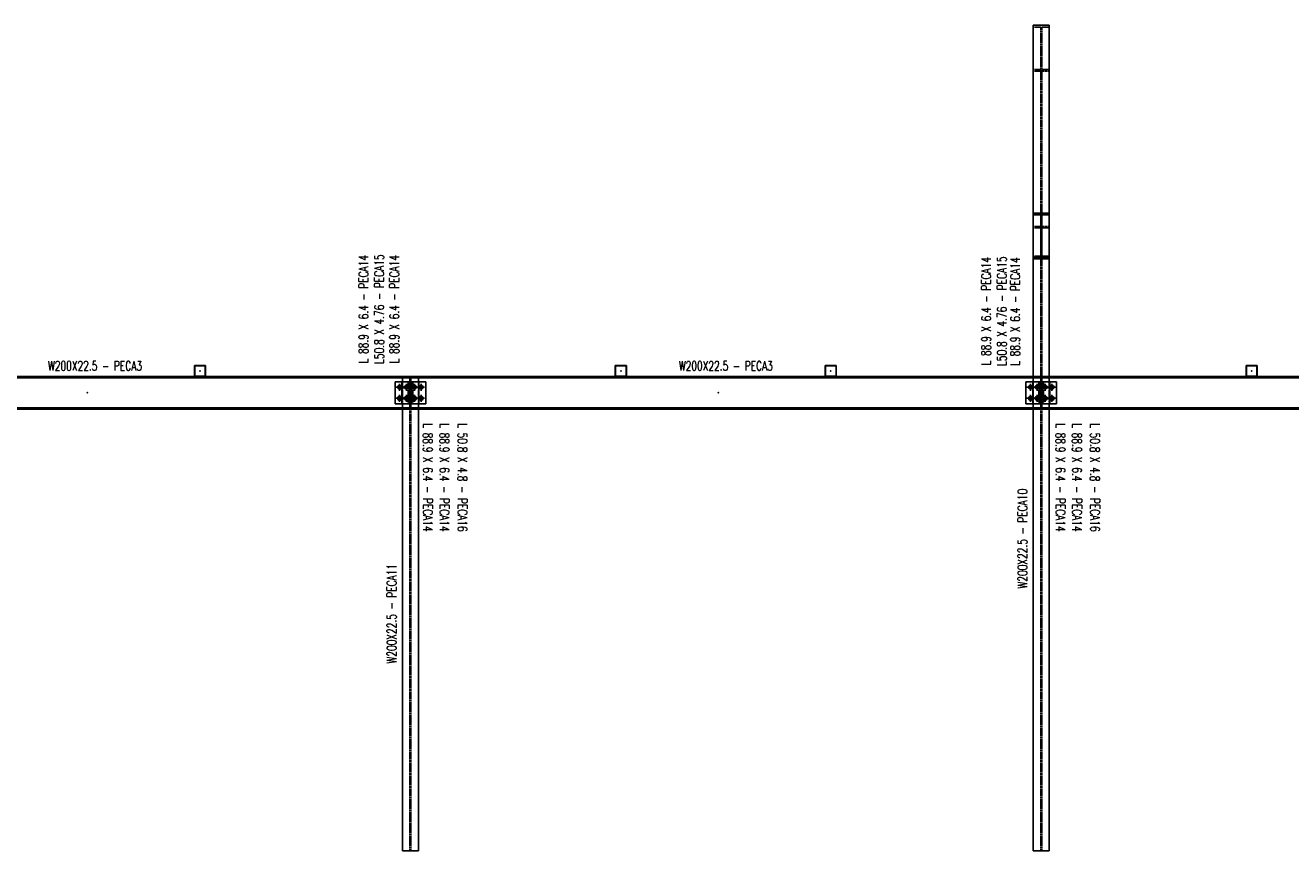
# Model space of a CAD drawing. Header units: feet. Extents: x 8647 to 79957, y -13328 to 10492.
# Tile 6 of 27: x 44348 to 52372, y 5259 to 10492. Entities that reach past the tile are written whole.
import ezdxf
from ezdxf.enums import TextEntityAlignment as Align

# ---------------------------------------------------------------- set-up
doc = ezdxf.new("R2010")
doc.units = ezdxf.units.FT
doc.header["$LTSCALE"] = 20
doc.header["$MEASUREMENT"] = 0
doc.linetypes.add('HIDDEN', pattern=[0.375, 0.25, -0.125])
doc.layers.get('0').update_dxf_attribs({"linetype": 'CONTINUOUS'})
for name, color, linetype in [('FORIR', 4, 'CONTINUOUS'), ('G', 3, 'CONTINUOUS'), ('TR', 6, 'HIDDEN'), ('TXT1', 7, 'CONTINUOUS')]:
    doc.layers.add(name, color=color, linetype=linetype)
doc.styles.add('1', font='romans', dxfattribs={"width": 0.7, "height": 30})

# ---------------------------------------------------------------- blocks, each defined once
blk = doc.blocks.new('M16')
for p, q in [((-22.2, 0), (22.2, 0)), ((0, -22.2), (0, 22.2))]:
    blk.add_line(p, q)
at = {"color": 4, "const_width": 12.3}
blk.add_lwpolyline([(0, -6.1, 1), (0, 6.1, 1)], format="xyb", dxfattribs=at)
blk.add_circle((0, 0), 12.3)
at = {"flags": 1}
blk.add_attdef('TOLE', (16.7, -8.3), '', height=5.26, dxfattribs=at)
blk = doc.blocks.new('MS')
at = {"color": 6}
for p, q in [((-4.7, 22.8), (4.7, 32.1)), ((-4.7, 32.1), (4.7, 22.8)), ((-4.7, -22.8), (4.7, -32.1)), ((-4.7, -32.1), (4.7, -22.8))]:
    blk.add_line(p, q, dxfattribs=at)
at = {"color": 3}
blk.add_line((0, -32.1), (0, 32.1), dxfattribs=at)
at = {"flags": 1}
for tag, p, height in [('DIAM', (0, 0), 8.01), ('AVAN', (1.3, -18.2), 5.26), ('TOLE', (1.3, -9.7), 5.26), ('DIET', (1.3, -24.6), 5.26)]:
    blk.add_attdef(tag, p, '', height=height, dxfattribs=at)
blk = doc.blocks.new('3D_INFOM')
blk.add_point((0, 0))
at = {"layer": 'FORIR', "flags": 1}
for tag, p in [('MARK', (7.55, -4.31)), ('NUM_DIS', (7.55, -11.68)), ('NOT_PEZ', (45.73, -11.68)), ('QTA_PEZ', (7.55, -18.55)), ('TIP_PEZ', (45.73, -18.55)), ('TRA_PEZ', (7.55, -26.33)), ('COS_PEZ', (45.73, -26.33)), ('DES_PEZ', (7.55, -33.75))]:
    blk.add_attdef(tag, p, '', height=5, dxfattribs=at)
blk = doc.blocks.new('3D_INFOB')
blk.add_point((0, 0))
at = {"layer": 'FORIR', "flags": 1}
for tag, p in [('BOLT', (7.6, -4.3)), ('SPEC', (7.6, -19.3)), ('CLASS', (7.6, -12)), ('IDF_PEZ', (7.6, -27.1))]:
    blk.add_attdef(tag, p, '', height=5.26, dxfattribs=at)

msp = doc.modelspace()

# ---------------------------------------------------------------- linework, layer by layer
at = {"layer": 'G'}
for p, q in [((50739.1, 10492.1), (50841.1, 10492.1)), ((50739.1, 8232.2), (50739.1, 10492.1)), ((50841.1, 8232.2), (50841.1, 10492.1)), ((50739.1, 9301.9), (50841.1, 9301.9)), ((50739.1, 9290.6), (50787, 9290.6)), ((50787, 9021.9), (50787, 9290.6)), ((50793.2, 9021.9), (50793.2, 9290.6)), ((50793.2, 9290.6), (50841.1, 9290.6)), ((50739.1, 9021.9), (50841.1, 9021.9)), ((50739.1, 9010.6), (50841.1, 9010.6)), ((45420.7, 8335.2), (45490.7, 8335.2)), ((45420.7, 8265.2), (45420.7, 8335.2)), ((45422.6, 8333.3), (45488.8, 8333.3)), ((45422.6, 8267.1), (45422.6, 8333.3)), ((45422.6, 8267.1), (45488.8, 8267.1)), ((45488.8, 8267.1), (45488.8, 8333.3)), ((45490.7, 8265.2), (45490.7, 8335.2)), ((46739.1, 8232.2), (46739.1, 8265.2)), ((46841.1, 8232.2), (46841.1, 8265.2)), ((48089.5, 8335.2), (48159.5, 8335.2)), ((48089.5, 8265.2), (48089.5, 8335.2)), ((48091.4, 8333.3), (48157.6, 8333.3)), ((48091.4, 8267.1), (48091.4, 8333.3)), ((48091.4, 8267.1), (48157.6, 8267.1)), ((48157.6, 8267.1), (48157.6, 8333.3)), ((48159.5, 8265.2), (48159.5, 8335.2)), ((49420.7, 8335.2), (49490.7, 8335.2)), ((49420.7, 8265.2), (49420.7, 8335.2)), ((49422.6, 8333.3), (49488.8, 8333.3)), ((49422.6, 8267.1), (49422.6, 8333.3)), ((49422.6, 8267.1), (49488.8, 8267.1)), ((49488.8, 8267.1), (49488.8, 8333.3)), ((49490.7, 8265.2), (49490.7, 8335.2)), ((52089.5, 8335.2), (52159.5, 8335.2)), ((52089.5, 8265.2), (52089.5, 8335.2)), ((52091.4, 8333.3), (52157.6, 8333.3)), ((52091.4, 8267.1), (52091.4, 8333.3)), ((52091.4, 8267.1), (52157.6, 8267.1)), ((52157.6, 8267.1), (52157.6, 8333.3)), ((52159.5, 8265.2), (52159.5, 8335.2)), ((42793.2, 8257.2), (46787, 8257.2)), ((46693, 8092.2), (46693, 8232.2)), ((46693, 8232.2), (46787, 8232.2)), ((46736, 8092.2), (46736, 8232.2)), ((46782.2, 8092.2), (46782.2, 8232.2)), ((46787, 8067.2), (46787, 8257.2)), ((46793.2, 8257.2), (50787, 8257.2)), ((46793.2, 8067.2), (46793.2, 8257.2)), ((46793.2, 8232.2), (46887.2, 8232.2)), ((46798, 8092.2), (46798, 8232.2)), ((46844, 8092.2), (46844, 8232.2)), ((46887.2, 8092.2), (46887.2, 8232.2)), ((50693, 8092.2), (50693, 8232.2)), ((50693, 8232.2), (50787, 8232.2)), ((50736, 8092.2), (50736, 8232.2)), ((50782.2, 8092.2), (50782.2, 8232.2)), ((50787, 8067.2), (50787, 8257.2)), ((50793.2, 8067.2), (50793.2, 8257.2)), ((50793.2, 8257.2), (54787, 8257.2)), ((50793.2, 8232.2), (50887.2, 8232.2)), ((50798, 8092.2), (50798, 8232.2)), ((50844, 8092.2), (50844, 8232.2)), ((50887.2, 8092.2), (50887.2, 8232.2)), ((8739.1, 8059.2), (60841.1, 8059.2)), ((42793.2, 8067.2), (46787, 8067.2)), ((46693, 8092.2), (46787, 8092.2)), ((46739.1, 5259.2), (46739.1, 8092.2)), ((46793.2, 8092.2), (46887.2, 8092.2)), ((46793.2, 8067.2), (50787, 8067.2)), ((46841.1, 5259.2), (46841.1, 8092.2)), ((50693, 8092.2), (50787, 8092.2)), ((50739.1, 5259.2), (50739.1, 8092.2)), ((50793.2, 8092.2), (50887.2, 8092.2)), ((50793.2, 8067.2), (54787, 8067.2)), ((50841.1, 5259.2), (50841.1, 8092.2)), ((46739.1, 5259.2), (46841.1, 5259.2)), ((50739.1, 5259.2), (50841.1, 5259.2))]:
    msp.add_line(p, q, dxfattribs=at)
at = {"layer": 'TR'}
for p, q in [((50739.1, 10480.8), (50787, 10480.8)), ((50787, 9290.6), (50787, 10480.8)), ((50793.2, 9290.6), (50793.2, 10480.8)), ((50793.2, 10480.8), (50841.1, 10480.8)), ((50739.1, 10212.1), (50787, 10212.1)), ((50739.1, 10200.7), (50841.1, 10200.7)), ((50793.2, 10212.1), (50841.1, 10212.1)), ((50739.1, 9216.6), (50841.1, 9216.6)), ((50739.1, 9209), (50787, 9209)), ((50793.2, 9209), (50841.1, 9209)), ((50739.1, 9029.5), (50787, 9029.5)), ((50787, 8257.2), (50787, 9021.9)), ((50793.2, 9029.5), (50841.1, 9029.5)), ((50793.2, 8257.2), (50793.2, 9021.9)), ((46787, 8257.2), (46787, 8265.2)), ((46793.2, 8257.2), (46793.2, 8265.2)), ((46739.1, 8092.2), (46739.1, 8232.2)), ((46775.6, 8092.2), (46775.6, 8232.2)), ((46775.6, 8205.7), (46782, 8205.7)), ((46775.6, 8188.7), (46782, 8188.7)), ((46782, 8092.2), (46782, 8232.2)), ((46782.2, 8205.7), (46798, 8205.7)), ((46782.2, 8188.7), (46798, 8188.7)), ((46798.2, 8092.2), (46798.2, 8232.2)), ((46798.2, 8205.7), (46804.6, 8205.7)), ((46798.2, 8188.7), (46804.6, 8188.7)), ((46804.6, 8092.2), (46804.6, 8232.2)), ((46841.1, 8092.2), (46841.1, 8232.2)), ((50739.1, 8092.2), (50739.1, 8232.2)), ((50775.6, 8092.2), (50775.6, 8232.2)), ((50775.6, 8205.7), (50782, 8205.7)), ((50775.6, 8188.7), (50782, 8188.7)), ((50782, 8092.2), (50782, 8232.2)), ((50782.2, 8205.7), (50798, 8205.7)), ((50782.2, 8188.7), (50798, 8188.7)), ((50798.2, 8092.2), (50798.2, 8232.2)), ((50798.2, 8205.7), (50804.6, 8205.7)), ((50798.2, 8188.7), (50804.6, 8188.7)), ((50804.6, 8092.2), (50804.6, 8232.2)), ((50841.1, 8092.2), (50841.1, 8232.2)), ((46775.6, 8135.7), (46782, 8135.7)), ((46775.6, 8118.7), (46782, 8118.7)), ((46782.2, 8135.7), (46798, 8135.7)), ((46782.2, 8118.7), (46798, 8118.7)), ((46798.2, 8135.7), (46804.6, 8135.7)), ((46798.2, 8118.7), (46804.6, 8118.7)), ((50775.6, 8135.7), (50782, 8135.7)), ((50775.6, 8118.7), (50782, 8118.7)), ((50782.2, 8135.7), (50798, 8135.7)), ((50782.2, 8118.7), (50798, 8118.7)), ((50798.2, 8135.7), (50804.6, 8135.7)), ((50798.2, 8118.7), (50804.6, 8118.7)), ((46787, 5259.2), (46787, 8067.2)), ((46793.2, 5259.2), (46793.2, 8067.2)), ((50787, 5259.2), (50787, 8067.2)), ((50793.2, 5259.2), (50793.2, 8067.2))]:
    msp.add_line(p, q, dxfattribs=at)
at = {"layer": 'TXT1', "color": 7}
msp.add_line((8739.1, 8265.2), (60841.1, 8265.2), dxfattribs=at)

# ---------------------------------------------------------------- block references
at = {"xscale": 10, "yscale": 10, "zscale": 10}
for p in [(50790.1, 9751.3), (45455.7, 8300.2), (48124.5, 8300.2), (49455.7, 8300.2), (52124.5, 8300.2), (44742.2, 8162.2), (46737.5, 8162.2), (46737.5, 8162.2), (46784.6, 8162.2), (46790.1, 8162.2), (46795.6, 8162.2), (46842.7, 8162.2), (46842.7, 8162.2), (48742.2, 8162.2), (50737.5, 8162.2), (50737.5, 8162.2), (50784.6, 8162.2), (50790.1, 8162.2), (50795.6, 8162.2), (50842.7, 8162.2), (50842.7, 8162.2), (50790.1, 7237.9), (46790.1, 6762.2)]:
    msp.add_blockref('3D_INFOM', p, dxfattribs=at)
for name, p in [('M16', (46722, 8197.2)), ('3D_INFOB', (46722, 8197.2)), ('M16', (46765.1, 8197.2)), ('3D_INFOB', (46765.1, 8197.2)), ('M16', (46815.1, 8197.2)), ('3D_INFOB', (46800.6, 8197.2)), ('3D_INFOB', (46800.6, 8197.2)), ('3D_INFOB', (46815.1, 8197.2)), ('M16', (46858.2, 8197.2)), ('3D_INFOB', (46858.2, 8197.2)), ('M16', (50722, 8197.2)), ('3D_INFOB', (50722, 8197.2)), ('M16', (50765.1, 8197.2)), ('3D_INFOB', (50765.1, 8197.2)), ('M16', (50815.1, 8197.2)), ('3D_INFOB', (50800.6, 8197.2)), ('3D_INFOB', (50800.6, 8197.2)), ('3D_INFOB', (50815.1, 8197.2)), ('M16', (50858.2, 8197.2)), ('3D_INFOB', (50858.2, 8197.2)), ('M16', (46722, 8127.2)), ('3D_INFOB', (46722, 8127.2)), ('M16', (46765.1, 8127.2)), ('3D_INFOB', (46765.1, 8127.2)), ('M16', (46815.1, 8127.2)), ('3D_INFOB', (46800.6, 8127.2)), ('3D_INFOB', (46800.6, 8127.2)), ('3D_INFOB', (46815.1, 8127.2)), ('M16', (46858.2, 8127.2)), ('3D_INFOB', (46858.2, 8127.2)), ('M16', (50722, 8127.2)), ('3D_INFOB', (50722, 8127.2)), ('M16', (50765.1, 8127.2)), ('3D_INFOB', (50765.1, 8127.2)), ('M16', (50815.1, 8127.2)), ('3D_INFOB', (50800.6, 8127.2)), ('3D_INFOB', (50800.6, 8127.2)), ('3D_INFOB', (50815.1, 8127.2)), ('M16', (50858.2, 8127.2)), ('3D_INFOB', (50858.2, 8127.2))]:
    msp.add_blockref(name, p)
for p, rotation in [((46778.8, 8197.2), 270), ((46784.6, 8197.2), 270), ((46790.1, 8197.2), 90), ((46795.6, 8197.2), 90), ((46801.4, 8197.2), 90), ((50778.8, 8197.2), 270), ((50784.6, 8197.2), 270), ((50790.1, 8197.2), 90), ((50795.6, 8197.2), 90), ((50801.4, 8197.2), 90), ((46778.8, 8127.2), 270), ((46784.6, 8127.2), 270), ((46790.1, 8127.2), 90), ((46795.6, 8127.2), 90), ((46801.4, 8127.2), 90), ((50778.8, 8127.2), 270), ((50784.6, 8127.2), 270), ((50790.1, 8127.2), 90), ((50795.6, 8127.2), 90), ((50801.4, 8127.2), 90)]:
    msp.add_blockref('MS', p, dxfattribs=dict(rotation=rotation))

# ---------------------------------------------------------------- texts
at = {"layer": 'TXT1', "color": 7, "style": '1', "width": 0.7}
for s, rotation, p in [('L 88.9 X 6.4 - PECA14', 90, (46540.4, 8692.6)), ('L50.8 X 4.76 - PECA15', 90, (46640.6, 8692.6)), ('L 88.9 X 6.4 - PECA14', 90, (46736.1, 8692.6)), ('L 88.9 X 6.4 - PECA14', 90, (50488.5, 8679.6)), ('L50.8 X 4.76 - PECA15', 90, (50588.7, 8679.6)), ('L 88.9 X 6.4 - PECA14', 90, (50672.6, 8677.2)), ('L 88.9 X 6.4 - PECA14', 270, (46852.6, 7625.4)), ('L 88.9 X 6.4 - PECA14', 270, (46957.8, 7625.4)), ('L 50.8 X 4.8 - PECA16', 270, (47072, 7625.4)), ('L 88.9 X 6.4 - PECA14', 270, (50863.9, 7625.4)), ('L 88.9 X 6.4 - PECA14', 270, (50969.1, 7625.4)), ('L 50.8 X 4.8 - PECA16', 270, (51083.3, 7625.4)), ('W200X22.5 - PECA10', 90, (50719.1, 7237.9)), ('W200X22.5 - PECA11', 90, (46719.1, 6762.2))]:
    msp.add_text(s, height=60, rotation=rotation, dxfattribs=at).set_placement(p, align=Align.BOTTOM_CENTER)
for p in [(44790.1, 8285.2), (48790.1, 8285.2)]:
    msp.add_text('W200X22.5 - PECA3', height=60, dxfattribs=at).set_placement(p, align=Align.BOTTOM_CENTER)

doc.saveas('drawing.dxf')
